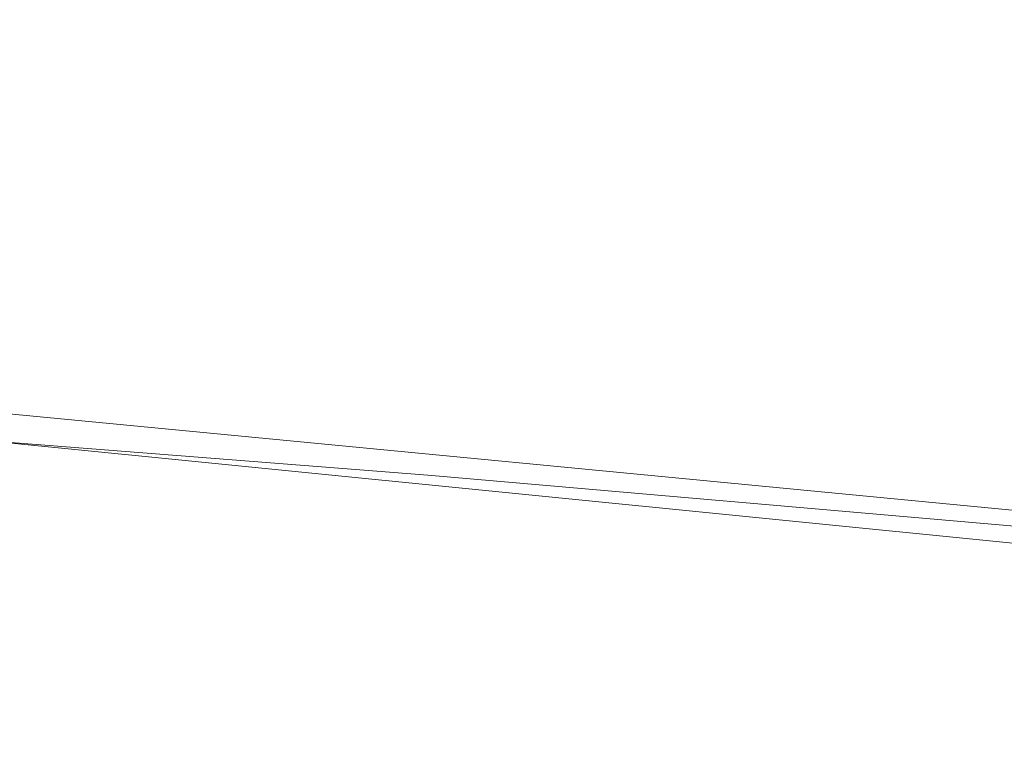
# Model space of a CAD drawing. Header units: feet. Extents: x 2433273 to 2447442, y 555003 to 575201.
# Tile 208 of 226: x 2436235 to 2436260, y 570395 to 570414. Entities that reach past the tile are written whole.
import ezdxf

# ---------------------------------------------------------------- set-up
doc = ezdxf.new("R2010")
doc.units = ezdxf.units.FT
doc.header["$LTSCALE"] = 50
doc.header["$MEASUREMENT"] = 0
for name, pattern in [('cl20', [100, 5, -5, 80, -5, 5]), ('cl50', [100, 7.5, -7.5, 70, -7.5, 7.5]), ('corp', [0.4, 0.05, 0.09, 0.08, 0.09, 0.05, -0.04]), ('DGN Style 4', [775.262456, 387.38911, -193.694555, 0.484236, -193.694555]), ('rowex', [4.85, 0.8, -0.375, -0.375, 0.8, -0.3, 0.8, -0.3, 0.8, -0.3])]:
    doc.linetypes.add(name, pattern=pattern)
for name, color, linetype, lineweight in [('DV_X_Corp_Line', 7, 'corp', 0), ('GE_P_CL_50', 7, 'cl50', 13), ('PV_X_COP', 4, 'DGN Style 4', 0), ('RW_X_CL_20', 6, 'cl20', 0), ('RW_X_Fee_RW', 6, 'rowex', 30), ('UT_X_Electric_Cells', 1, 'Continuous', 0)]:
    doc.layers.add(name, color=color, linetype=linetype, lineweight=lineweight)
doc.layers.add('GK_Visualization', color=30, linetype='Continuous', lineweight=13, plot=False)

msp = doc.modelspace()

# ---------------------------------------------------------------- linework, layer by layer
at = {"layer": 'DV_X_Corp_Line', "flags": 128}
msp.add_lwpolyline([(2438340.894, 568548.624), (2437421.884, 568022.398), (2436416.716, 569777.843), (2436649.529, 569785.819), (2436333.802, 570337.21, -0.04279), (2436125.962, 570785.064)], format="xyb", dxfattribs=at)
at = {"layer": 'GE_P_CL_50'}
msp.add_line((2436047.378, 570421.804), (2436357.808, 570392.035), dxfattribs=at)
at = {"layer": 'GK_Visualization', "color": 1, "flags": 128}
msp.add_lwpolyline([(2435795.482, 569701.9), (2435768.124, 570411.361), (2436047.378, 570421.804), (2436357.808, 570392.035)], dxfattribs=at)
msp.add_lwpolyline([(2435795.482, 569701.9), (2435768.124, 570411.361), (2436047.378, 570421.804), (2436357.808, 570392.035)], dxfattribs=at)
at = {"layer": 'PV_X_COP', "flags": 128}
msp.add_lwpolyline([(2436357.79, 570391.845), (2436301.206, 570397.438), (2436245.353, 570402.282), (2436195.472, 570406.212), (2436144.449, 570412.403), (2436109.357, 570414.942), (2436077.24, 570417.451), (2436029.878, 570418.689), (2435984.58, 570417.371), (2435950.127, 570415.988), (2435891.596, 570413.845), (2435830.34, 570411.336), (2435786.725, 570409.734), (2435738.89, 570407.842)], dxfattribs=at)
at = {"layer": 'RW_X_CL_20'}
msp.add_line((2436047.439, 570421.809), (2436361.134, 570390.483), dxfattribs=at)
at = {"layer": 'RW_X_Fee_RW', "flags": 128}
msp.add_lwpolyline([(2436110.553, 570994.74, 0.060663), (2436377.192, 570362.056), (2436699.643, 569798.922)], format="xyb", dxfattribs=at)
at = {"layer": 'UT_X_Electric_Cells'}
msp.add_circle((2436258.932, 570425.765), 87.787, dxfattribs=at)

doc.saveas('drawing.dxf')
